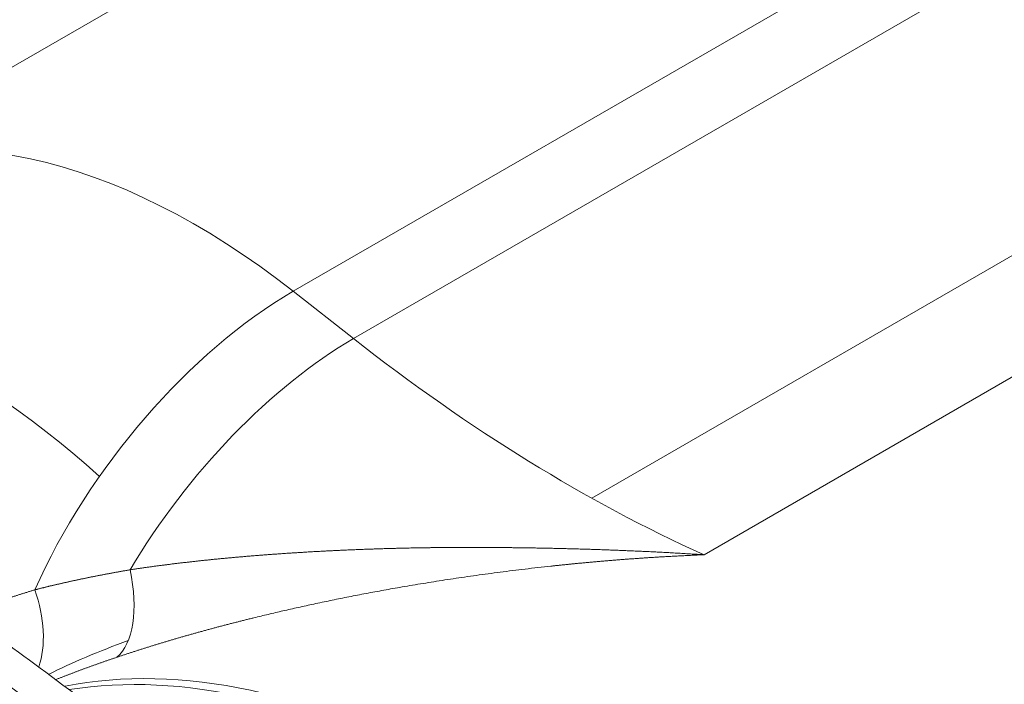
# Model space of a CAD drawing. Header units: millimetres. Extents: x 19214 to 26510, y -7957 to -532.
# Tile 104 of 150: x 26394 to 26408, y -7551 to -7542. Entities that reach past the tile are written whole.
import ezdxf

# ---------------------------------------------------------------- set-up
doc = ezdxf.new("R2010")
doc.units = ezdxf.units.MM
doc.header["$LTSCALE"] = 0.3175
doc.layers.add('1轮廓实线层', color=7, linetype='Continuous', lineweight=18)

# ---------------------------------------------------------------- blocks, each defined once
blk = doc.blocks.new('坐标系')
at = {"layer": '1轮廓实线层'}
for p, q in [((42528.1301, -35937.1221), (42522.1638, -35940.5667)), ((42532.0833, -35937.9721), (42526.1171, -35941.4167)), ((42526.6067, -35941.8007), (42532.5729, -35938.3561)), ((42528.5387, -35943.0943), (42534.5049, -35939.6497)), ((42535.4146, -35940.1078), (42529.4484, -35943.5524)), ((42526.1171, -35941.4167), (42526.6067, -35941.8007))]:
    blk.add_line(p, q, dxfattribs=at)
for centre, major_axis, ratio, start_param, end_param in [((42525.3279, -35946.047), (-3.1641, 5.4803), 0.57735, 5.320501, 6.283178), ((42523.3392, -35947.1952), (-3.1641, 5.4803), 0.57735, 5.224553, 6.014887), ((42525.7663, -35943.4746), (1.7356, 2.2131), 0.46648, 0.859629, 2.075599), ((42526.256, -35943.8586), (1.7356, 2.2131), 0.46648, 0.859629, 1.843134), ((42528.3604, -35931.5112), (7.0312, -12.1785), 0.57735, 5.320501, 5.607423), ((42524.3565, -35943.6188), (-0.2636, 0.8015), 0.485433, 3.326409, 4.485831), ((42523.5004, -35943.9448), (-0.3432, 0.7708), 0.624143, 3.734824, 4.577416), ((42527.5376, -35952.1305), (-4.1484, 7.1853), 0.57735, 5.518513, 6.08882), ((42527.4552, -35952.1781), (-4.1484, 7.1853), 0.57735, 5.517098, 6.065502)]:
    blk.add_ellipse(centre, major_axis=major_axis, ratio=ratio, start_param=start_param, end_param=end_param, dxfattribs=at)
for points, knots in [([(42525.4058, -35947.6695), (42523.5253, -35946.2857), (42519.7503, -35943.4971), (42514.0677, -35939.2284), (42509.336, -35935.5813), (42505.566, -35932.6005), (42503.6886, -35931.0872), (42502.7523, -35930.3248)], [0, 0, 0, 0, 0.25, 0.5, 0.75, 0.875, 1, 1, 1, 1]), ([(42525.4006, -35947.6912), (42525.3724, -35947.6705), (42525.3089, -35947.6237), (42525.1894, -35947.5358), (42524.9768, -35947.3793), (42524.6754, -35947.1573), (42524.3134, -35946.8906), (42523.8316, -35946.5353), (42523.2305, -35946.0917), (42522.2711, -35945.3826), (42521.0757, -35944.497), (42519.6468, -35943.4345), (42518.2226, -35942.371), (42516.3293, -35940.9504), (42513.9721, -35939.1673), (42511.1555, -35937.0094), (42507.4126, -35934.0986), (42504.6152, -35931.8678), (42502.7464, -35930.3459)], [0, 0, 0, 0, 0.003906, 0.007813, 0.015625, 0.03125, 0.046875, 0.0625, 0.09375, 0.125, 0.1875, 0.25, 0.3125, 0.375, 0.5, 0.625, 0.75, 1, 1, 1, 1]), ([(42502.3487, -35930.5755), (42504.2175, -35932.0974), (42507.0148, -35934.3283), (42510.7578, -35937.239), (42513.5743, -35939.397), (42515.9316, -35941.18), (42517.8248, -35942.6006), (42519.249, -35943.6641), (42520.678, -35944.7267), (42521.8733, -35945.6122), (42522.8328, -35946.3213), (42523.4339, -35946.765), (42523.9156, -35947.1202), (42524.2777, -35947.387), (42524.5791, -35947.609), (42524.7916, -35947.7654), (42524.9111, -35947.8534), (42524.9747, -35947.9001), (42525.0029, -35947.9209)], [0, 0, 0, 0, 0.25, 0.375, 0.5, 0.625, 0.6875, 0.75, 0.8125, 0.875, 0.90625, 0.9375, 0.953125, 0.96875, 0.984375, 0.992187, 0.996094, 1, 1, 1, 1]), ([(42526.782, -35946.8042), (42526.4537, -35946.5625), (42526.1253, -35946.3207), (42524.4836, -35945.1108), (42523.1706, -35944.1401), (42521.1526, -35942.6399), (42520.4472, -35942.1139), (42519.7419, -35941.5863)], [0, 0, 0, 0, 0.139842, 0.139842, 0.699213, 0.699213, 1, 1, 1, 1]), ([(42527.1573, -35946.7525), (42526.6377, -35946.3701), (42525.622, -35945.6218), (42524.1343, -35944.5229), (42522.7177, -35943.473), (42521.4235, -35942.5105), (42520.6016, -35941.8967), (42520.2282, -35941.6174)], [0, 0, 0, 0, 0.224923, 0.439602, 0.64404, 0.838241, 1, 1, 1, 1]), ([(42524.7948, -35943.6742), (42524.7993, -35943.6735), (42524.8084, -35943.6721), (42524.8221, -35943.67), (42524.8358, -35943.668), (42524.8495, -35943.6659), (42524.8633, -35943.6639), (42524.8772, -35943.6619), (42524.8911, -35943.6598), (42524.9051, -35943.6578), (42524.9191, -35943.6558), (42524.9332, -35943.6539), (42524.9474, -35943.6519), (42524.9616, -35943.6499), (42524.9758, -35943.648), (42524.9901, -35943.646), (42525.0045, -35943.6441), (42525.0189, -35943.6422), (42525.0334, -35943.6403), (42525.048, -35943.6384), (42525.0626, -35943.6365), (42525.0772, -35943.6346), (42525.0919, -35943.6327), (42525.1067, -35943.6309), (42525.1215, -35943.629), (42525.1364, -35943.6272), (42525.1513, -35943.6253), (42525.1663, -35943.6235), (42525.1813, -35943.6217), (42525.1964, -35943.6199), (42525.2116, -35943.6181), (42525.2268, -35943.6163), (42525.242, -35943.6146), (42525.2573, -35943.6128), (42525.2727, -35943.611), (42525.2881, -35943.6093), (42525.3036, -35943.6076), (42525.3191, -35943.6059), (42525.3347, -35943.6042), (42525.3504, -35943.6025), (42525.3661, -35943.6008), (42525.3818, -35943.5991), (42525.3976, -35943.5974), (42525.4135, -35943.5958), (42525.4294, -35943.5941), (42525.4454, -35943.5925), (42525.4614, -35943.5909), (42525.4775, -35943.5893), (42525.4936, -35943.5877), (42525.5098, -35943.5861), (42525.526, -35943.5845), (42525.5423, -35943.5829), (42525.5587, -35943.5814), (42525.5751, -35943.5798), (42525.5915, -35943.5783), (42525.6081, -35943.5768), (42525.6246, -35943.5753), (42525.6412, -35943.5738), (42525.6579, -35943.5723), (42525.6746, -35943.5708), (42525.6914, -35943.5693), (42525.7083, -35943.5679), (42525.7252, -35943.5664), (42525.7421, -35943.565), (42525.7591, -35943.5636), (42525.7761, -35943.5622), (42525.7932, -35943.5608), (42525.8104, -35943.5594), (42525.8276, -35943.558), (42525.8449, -35943.5567), (42525.8622, -35943.5553), (42525.8796, -35943.554), (42525.897, -35943.5527), (42525.9144, -35943.5514), (42525.932, -35943.5501), (42525.9496, -35943.5488), (42525.9672, -35943.5475), (42525.9849, -35943.5462), (42526.0026, -35943.545), (42526.0204, -35943.5437), (42526.0383, -35943.5425), (42526.0562, -35943.5413), (42526.0741, -35943.5401), (42526.0921, -35943.5389), (42526.1102, -35943.5377), (42526.1283, -35943.5366), (42526.1464, -35943.5354), (42526.1646, -35943.5343), (42526.1829, -35943.5332), (42526.2012, -35943.5321), (42526.2196, -35943.531), (42526.238, -35943.5299), (42526.2565, -35943.5288), (42526.275, -35943.5277), (42526.2936, -35943.5267), (42526.3122, -35943.5257), (42526.3309, -35943.5247), (42526.3496, -35943.5237), (42526.3684, -35943.5227), (42526.3873, -35943.5217), (42526.4061, -35943.5207), (42526.4251, -35943.5198), (42526.4441, -35943.5189), (42526.4631, -35943.5179), (42526.4822, -35943.517), (42526.5014, -35943.5162), (42526.5206, -35943.5153), (42526.5398, -35943.5144), (42526.5591, -35943.5136), (42526.5785, -35943.5128), (42526.5979, -35943.5119), (42526.6173, -35943.5111), (42526.6368, -35943.5104), (42526.6564, -35943.5096), (42526.676, -35943.5088), (42526.6956, -35943.5081), (42526.7154, -35943.5074), (42526.7351, -35943.5067), (42526.7549, -35943.506), (42526.7748, -35943.5053), (42526.7947, -35943.5047), (42526.8147, -35943.504), (42526.8347, -35943.5034), (42526.8547, -35943.5028), (42526.8749, -35943.5022), (42526.895, -35943.5016), (42526.9152, -35943.501), (42526.9355, -35943.5005), (42526.9558, -35943.5), (42526.9762, -35943.4995), (42526.9966, -35943.499), (42527.0171, -35943.4985), (42527.0376, -35943.498), (42527.0602, -35943.4976), (42527.0852, -35943.4971), (42527.1125, -35943.4965), (42527.1403, -35943.4961), (42527.1687, -35943.4956), (42527.1975, -35943.4952), (42527.2269, -35943.4948), (42527.2567, -35943.4945), (42527.2871, -35943.4941), (42527.3179, -35943.4939), (42527.3492, -35943.4936), (42527.3811, -35943.4934), (42527.4135, -35943.4932), (42527.4463, -35943.4931), (42527.4797, -35943.493), (42527.5135, -35943.4929), (42527.5479, -35943.4929), (42527.5828, -35943.4929), (42527.6181, -35943.493), (42527.654, -35943.4931), (42527.6904, -35943.4932), (42527.7273, -35943.4934), (42527.7647, -35943.4937), (42527.8026, -35943.4939), (42527.841, -35943.4943), (42527.8799, -35943.4947), (42527.9193, -35943.4951), (42527.9592, -35943.4956), (42527.9997, -35943.4962), (42528.0406, -35943.4968), (42528.082, -35943.4975), (42528.124, -35943.4982), (42528.1664, -35943.499), (42528.2094, -35943.4999), (42528.2529, -35943.5008), (42528.2968, -35943.5019), (42528.3413, -35943.5029), (42528.3863, -35943.5041), (42528.4318, -35943.5054), (42528.4778, -35943.5067), (42528.5243, -35943.5081), (42528.5714, -35943.5096), (42528.6189, -35943.5112), (42528.6669, -35943.5129), (42528.7155, -35943.5147), (42528.7645, -35943.5166), (42528.8141, -35943.5186), (42528.8642, -35943.5208), (42528.9148, -35943.523), (42528.9659, -35943.5253), (42529.0175, -35943.5278), (42529.0696, -35943.5304), (42529.1222, -35943.5331), (42529.1753, -35943.536), (42529.2289, -35943.539), (42529.2831, -35943.5421), (42529.3377, -35943.5454), (42529.3929, -35943.5488), (42529.4298, -35943.5512), (42529.4484, -35943.5524)], [0, 0, 0, 0, 0.003198, 0.006405, 0.009621, 0.012846, 0.01608, 0.019323, 0.022575, 0.025836, 0.029106, 0.032385, 0.035673, 0.03897, 0.042276, 0.045591, 0.048915, 0.052248, 0.05559, 0.05894, 0.0623, 0.065669, 0.069047, 0.072434, 0.07583, 0.079235, 0.082648, 0.086071, 0.089503, 0.092944, 0.096393, 0.099852, 0.103319, 0.106796, 0.110282, 0.113776, 0.117279, 0.120792, 0.124313, 0.127844, 0.131383, 0.134931, 0.138488, 0.142054, 0.145629, 0.149213, 0.152806, 0.156408, 0.160019, 0.163639, 0.167268, 0.170905, 0.174552, 0.178207, 0.181872, 0.185545, 0.189228, 0.192919, 0.196619, 0.200328, 0.204046, 0.207773, 0.211509, 0.215254, 0.219007, 0.22277, 0.226542, 0.230322, 0.234112, 0.23791, 0.241717, 0.245533, 0.249358, 0.253192, 0.257035, 0.260887, 0.264747, 0.268617, 0.272496, 0.276383, 0.280279, 0.284185, 0.288099, 0.292022, 0.295954, 0.299895, 0.303844, 0.307803, 0.311771, 0.315747, 0.319733, 0.323727, 0.32773, 0.331742, 0.335763, 0.339793, 0.343832, 0.34788, 0.351937, 0.356003, 0.360077, 0.364161, 0.368253, 0.372354, 0.376465, 0.380584, 0.384712, 0.388849, 0.392995, 0.39715, 0.401313, 0.405486, 0.409668, 0.413859, 0.418058, 0.422267, 0.426484, 0.43071, 0.434946, 0.43919, 0.443443, 0.447706, 0.451977, 0.456257, 0.460546, 0.464844, 0.469151, 0.473467, 0.477792, 0.482126, 0.486469, 0.490821, 0.495182, 0.499552, 0.505253, 0.511057, 0.516964, 0.522975, 0.52909, 0.535308, 0.541629, 0.548053, 0.554581, 0.561212, 0.567946, 0.574782, 0.581722, 0.588765, 0.59591, 0.603158, 0.610508, 0.617962, 0.625517, 0.633176, 0.640936, 0.648799, 0.656765, 0.664832, 0.673002, 0.681274, 0.689649, 0.698125, 0.706704, 0.715385, 0.724167, 0.733052, 0.742039, 0.751129, 0.76032, 0.769613, 0.779009, 0.788506, 0.798106, 0.807808, 0.817612, 0.827519, 0.837528, 0.847639, 0.857852, 0.868169, 0.878588, 0.889109, 0.899734, 0.910461, 0.921291, 0.932225, 0.943262, 0.954402, 0.965646, 0.976993, 0.988445, 1, 1, 1, 1]), ([(42529.4484, -35943.5524), (42529.4409, -35943.5527), (42529.426, -35943.5533), (42529.4037, -35943.5542), (42529.3816, -35943.5552), (42529.3596, -35943.5562), (42529.3378, -35943.5571), (42529.3162, -35943.5581), (42529.2947, -35943.5592), (42529.2734, -35943.5602), (42529.2522, -35943.5613), (42529.2312, -35943.5624), (42529.2104, -35943.5634), (42529.1897, -35943.5646), (42529.1692, -35943.5657), (42529.1488, -35943.5668), (42529.1286, -35943.568), (42529.1086, -35943.5691), (42529.0887, -35943.5703), (42529.069, -35943.5715), (42529.0494, -35943.5727), (42529.03, -35943.5739), (42529.0108, -35943.5752), (42528.9917, -35943.5764), (42528.9727, -35943.5776), (42528.954, -35943.5789), (42528.9354, -35943.5802), (42528.9169, -35943.5814), (42528.8986, -35943.5827), (42528.8805, -35943.584), (42528.8625, -35943.5853), (42528.8447, -35943.5866), (42528.827, -35943.5879), (42528.8095, -35943.5892), (42528.7922, -35943.5905), (42528.775, -35943.5918), (42528.758, -35943.5932), (42528.7411, -35943.5945), (42528.7244, -35943.5958), (42528.7079, -35943.5972), (42528.6915, -35943.5985), (42528.6753, -35943.5998), (42528.6592, -35943.6012), (42528.6433, -35943.6025), (42528.6276, -35943.6039), (42528.612, -35943.6052), (42528.5965, -35943.6065), (42528.5812, -35943.6079), (42528.5661, -35943.6092), (42528.5512, -35943.6106), (42528.5364, -35943.6119), (42528.5217, -35943.6132), (42528.5072, -35943.6145), (42528.4929, -35943.6159), (42528.4787, -35943.6172), (42528.4647, -35943.6185), (42528.4509, -35943.6198), (42528.4372, -35943.6211), (42528.4236, -35943.6224), (42528.4103, -35943.6237), (42528.397, -35943.625), (42528.384, -35943.6263), (42528.3711, -35943.6276), (42528.3583, -35943.6289), (42528.3457, -35943.6301), (42528.3333, -35943.6314), (42528.321, -35943.6326), (42528.3089, -35943.6339), (42528.2969, -35943.6351), (42528.2851, -35943.6363), (42528.2734, -35943.6376), (42528.262, -35943.6388), (42528.2506, -35943.64), (42528.2394, -35943.6411), (42528.2284, -35943.6423), (42528.2176, -35943.6435), (42528.1752, -35943.648), (42528.1018, -35943.6561), (42527.9982, -35943.6682), (42527.8964, -35943.6805), (42527.7965, -35943.6932), (42527.6984, -35943.7061), (42527.6022, -35943.7193), (42527.5079, -35943.7327), (42527.4155, -35943.7464), (42527.3249, -35943.7602), (42527.2361, -35943.7741), (42527.1493, -35943.7882), (42527.0642, -35943.8024), (42526.9591, -35943.8204), (42526.8347, -35943.8425), (42526.6918, -35943.8691), (42526.5528, -35943.8961), (42526.4176, -35943.9234), (42526.2863, -35943.9511), (42526.1589, -35943.9789), (42526.0353, -35944.0068), (42525.9156, -35944.0348), (42525.827, -35944.0562), (42525.7682, -35944.0707), (42525.7377, -35944.0783), (42525.7074, -35944.0859), (42525.6773, -35944.0935), (42525.6472, -35944.1011), (42525.6174, -35944.1088), (42525.5876, -35944.1165), (42525.558, -35944.1242), (42525.5286, -35944.132), (42525.4993, -35944.1397), (42525.4701, -35944.1475), (42525.4411, -35944.1553), (42525.4122, -35944.1632), (42525.3835, -35944.171), (42525.3549, -35944.1789), (42525.3265, -35944.1868), (42525.2982, -35944.1948), (42525.27, -35944.2027), (42525.242, -35944.2107), (42525.2141, -35944.2187), (42525.1864, -35944.2268), (42525.1588, -35944.2348), (42525.1314, -35944.2429), (42525.1041, -35944.251), (42525.077, -35944.2591), (42525.0499, -35944.2672), (42525.0231, -35944.2754), (42524.9964, -35944.2836), (42524.9698, -35944.2917), (42524.9434, -35944.3), (42524.9171, -35944.3082), (42524.891, -35944.3164), (42524.865, -35944.3247), (42524.8391, -35944.333), (42524.8134, -35944.3413), (42524.7879, -35944.3497), (42524.7625, -35944.358), (42524.7372, -35944.3664), (42524.7121, -35944.3747), (42524.6954, -35944.3804), (42524.6871, -35944.3832)], [0, 0, 0, 0, 0.004497, 0.008962, 0.013395, 0.017797, 0.022168, 0.026507, 0.030815, 0.035091, 0.039336, 0.043549, 0.047731, 0.051882, 0.056001, 0.060088, 0.064144, 0.068169, 0.072162, 0.076124, 0.080054, 0.083953, 0.08782, 0.091656, 0.095461, 0.099234, 0.102975, 0.106685, 0.110364, 0.114011, 0.117627, 0.121211, 0.124763, 0.128285, 0.131775, 0.135233, 0.13866, 0.142055, 0.145419, 0.148752, 0.152053, 0.155323, 0.158561, 0.161768, 0.164943, 0.168087, 0.171199, 0.17428, 0.17733, 0.180348, 0.183334, 0.186289, 0.189213, 0.192105, 0.194966, 0.197795, 0.200593, 0.203359, 0.206094, 0.208797, 0.211469, 0.21411, 0.216719, 0.219297, 0.221843, 0.224358, 0.226841, 0.229293, 0.231713, 0.234102, 0.236459, 0.238785, 0.24108, 0.243343, 0.245575, 0.247775, 0.249944, 0.271331, 0.292369, 0.313058, 0.333398, 0.35339, 0.373032, 0.392326, 0.411272, 0.42987, 0.44812, 0.466022, 0.483577, 0.500785, 0.531243, 0.56101, 0.590087, 0.618476, 0.646179, 0.673199, 0.699537, 0.725196, 0.750179, 0.756797, 0.763396, 0.769975, 0.776534, 0.783073, 0.789593, 0.796093, 0.802574, 0.809034, 0.815476, 0.821898, 0.828301, 0.834685, 0.841049, 0.847394, 0.85372, 0.860027, 0.866316, 0.872585, 0.878835, 0.885067, 0.89128, 0.897475, 0.90365, 0.909808, 0.915947, 0.922068, 0.92817, 0.934254, 0.94032, 0.946368, 0.952398, 0.95841, 0.964405, 0.970381, 0.97634, 0.982281, 0.988205, 0.994111, 1, 1, 1, 1]), ([(42524.0233, -35943.8363), (42524.0265, -35943.8355), (42524.0329, -35943.8339), (42524.0425, -35943.8314), (42524.0522, -35943.8289), (42524.062, -35943.8265), (42524.0718, -35943.824), (42524.0817, -35943.8216), (42524.0916, -35943.8191), (42524.1016, -35943.8166), (42524.1117, -35943.8142), (42524.1218, -35943.8117), (42524.132, -35943.8092), (42524.1423, -35943.8067), (42524.1526, -35943.8043), (42524.163, -35943.8018), (42524.1734, -35943.7993), (42524.184, -35943.7968), (42524.1945, -35943.7944), (42524.2052, -35943.7919), (42524.2159, -35943.7894), (42524.2267, -35943.7869), (42524.2375, -35943.7845), (42524.2484, -35943.782), (42524.2594, -35943.7795), (42524.2704, -35943.777), (42524.2815, -35943.7746), (42524.2927, -35943.7721), (42524.3039, -35943.7696), (42524.3152, -35943.7671), (42524.3266, -35943.7647), (42524.338, -35943.7622), (42524.3495, -35943.7597), (42524.3611, -35943.7572), (42524.3727, -35943.7548), (42524.3844, -35943.7523), (42524.3962, -35943.7498), (42524.408, -35943.7473), (42524.4199, -35943.7449), (42524.4319, -35943.7424), (42524.4439, -35943.7399), (42524.456, -35943.7375), (42524.4682, -35943.735), (42524.4805, -35943.7325), (42524.4928, -35943.7301), (42524.5051, -35943.7276), (42524.5176, -35943.7251), (42524.5301, -35943.7227), (42524.5427, -35943.7202), (42524.5553, -35943.7178), (42524.568, -35943.7153), (42524.5808, -35943.7129), (42524.5937, -35943.7104), (42524.6066, -35943.708), (42524.6196, -35943.7056), (42524.6327, -35943.7031), (42524.6458, -35943.7007), (42524.659, -35943.6983), (42524.6723, -35943.6958), (42524.6856, -35943.6934), (42524.699, -35943.691), (42524.7125, -35943.6886), (42524.726, -35943.6861), (42524.7397, -35943.6837), (42524.7533, -35943.6813), (42524.7671, -35943.6789), (42524.7809, -35943.6765), (42524.7902, -35943.6749), (42524.7948, -35943.6742)], [0, 0, 0, 0, 0.013263, 0.026584, 0.039963, 0.053399, 0.066894, 0.080446, 0.094056, 0.107725, 0.121451, 0.135235, 0.149077, 0.162977, 0.176936, 0.190952, 0.205026, 0.219158, 0.233349, 0.247597, 0.261903, 0.276268, 0.29069, 0.305171, 0.31971, 0.334307, 0.348962, 0.363675, 0.378447, 0.393276, 0.408164, 0.42311, 0.438114, 0.453177, 0.468297, 0.483476, 0.498713, 0.514008, 0.529362, 0.544774, 0.560244, 0.575772, 0.591359, 0.607004, 0.622708, 0.638469, 0.654289, 0.670168, 0.686105, 0.7021, 0.718153, 0.734265, 0.750435, 0.766664, 0.782951, 0.799296, 0.8157, 0.832162, 0.848683, 0.865262, 0.8819, 0.898596, 0.91535, 0.932163, 0.949035, 0.965965, 0.982953, 1, 1, 1, 1]), ([(42523.4648, -35944.0287), (42523.4659, -35944.0283), (42523.4703, -35944.0265), (42523.4778, -35944.0236), (42523.4873, -35944.0198), (42523.4969, -35944.0161), (42523.5065, -35944.0123), (42523.5162, -35944.0086), (42523.526, -35944.0048), (42523.5358, -35944.0011), (42523.5457, -35943.9973), (42523.5556, -35943.9936), (42523.5655, -35943.9898), (42523.5756, -35943.9861), (42523.5857, -35943.9823), (42523.5958, -35943.9786), (42523.606, -35943.9748), (42523.6162, -35943.9711), (42523.6265, -35943.9673), (42523.6369, -35943.9636), (42523.6473, -35943.9598), (42523.6578, -35943.9561), (42523.6683, -35943.9523), (42523.6789, -35943.9486), (42523.6895, -35943.9448), (42523.7002, -35943.9411), (42523.711, -35943.9373), (42523.7218, -35943.9336), (42523.7326, -35943.9298), (42523.7436, -35943.9261), (42523.7545, -35943.9223), (42523.7656, -35943.9186), (42523.7767, -35943.9149), (42523.7878, -35943.9111), (42523.7991, -35943.9074), (42523.8103, -35943.9036), (42523.8217, -35943.8999), (42523.833, -35943.8961), (42523.8445, -35943.8924), (42523.856, -35943.8887), (42523.8676, -35943.8849), (42523.8792, -35943.8812), (42523.8909, -35943.8774), (42523.9026, -35943.8737), (42523.9144, -35943.87), (42523.9263, -35943.8662), (42523.9382, -35943.8625), (42523.9502, -35943.8587), (42523.9622, -35943.855), (42523.9743, -35943.8513), (42523.9865, -35943.8475), (42523.9987, -35943.8438), (42524.011, -35943.8401), (42524.0192, -35943.8376), (42524.0233, -35943.8363)], [0, 0, 0, 0, 0.006916, 0.025624, 0.044362, 0.063131, 0.081931, 0.100762, 0.119624, 0.138517, 0.15744, 0.176394, 0.195379, 0.214395, 0.233442, 0.252519, 0.271627, 0.290766, 0.309935, 0.329135, 0.348366, 0.367628, 0.38692, 0.406242, 0.425596, 0.444979, 0.464394, 0.483839, 0.503314, 0.52282, 0.542356, 0.561922, 0.581519, 0.601146, 0.620804, 0.640492, 0.66021, 0.679958, 0.699736, 0.719544, 0.739383, 0.759251, 0.77915, 0.799078, 0.819037, 0.839025, 0.859043, 0.879091, 0.899168, 0.919275, 0.939412, 0.959579, 0.979775, 1, 1, 1, 1]), ([(42524.6871, -35944.3832), (42524.6832, -35944.3845), (42524.6753, -35944.3871), (42524.6635, -35944.3911), (42524.6518, -35944.3951), (42524.6401, -35944.3991), (42524.6284, -35944.4031), (42524.6168, -35944.4071), (42524.6052, -35944.4111), (42524.5936, -35944.4152), (42524.582, -35944.4192), (42524.5705, -35944.4232), (42524.559, -35944.4272), (42524.5476, -35944.4313), (42524.5361, -35944.4353), (42524.5247, -35944.4393), (42524.5133, -35944.4434), (42524.502, -35944.4474), (42524.4907, -35944.4515), (42524.4794, -35944.4555), (42524.4681, -35944.4596), (42524.4569, -35944.4637), (42524.4457, -35944.4677), (42524.4345, -35944.4718), (42524.4234, -35944.4759), (42524.4123, -35944.48), (42524.4012, -35944.484), (42524.3901, -35944.4881), (42524.3791, -35944.4922), (42524.3681, -35944.4963), (42524.3571, -35944.5004), (42524.3462, -35944.5045), (42524.3353, -35944.5086), (42524.3244, -35944.5128), (42524.3136, -35944.5169), (42524.3027, -35944.521), (42524.2919, -35944.5251), (42524.2812, -35944.5292), (42524.2705, -35944.5334), (42524.2598, -35944.5375), (42524.2491, -35944.5417), (42524.2385, -35944.5458), (42524.2278, -35944.55), (42524.2173, -35944.5541), (42524.2067, -35944.5583), (42524.1978, -35944.5618), (42524.1924, -35944.564), (42524.1905, -35944.5647)], [0, 0, 0, 0, 0.02289, 0.045758, 0.068605, 0.09143, 0.114234, 0.137017, 0.159779, 0.182519, 0.205239, 0.227938, 0.250616, 0.273274, 0.295911, 0.318528, 0.341124, 0.3637, 0.386256, 0.408793, 0.431309, 0.453805, 0.476282, 0.498739, 0.521177, 0.543595, 0.565994, 0.588374, 0.610735, 0.633077, 0.6554, 0.677704, 0.69999, 0.722257, 0.744506, 0.766736, 0.788948, 0.811142, 0.833318, 0.855476, 0.877617, 0.899739, 0.921845, 0.943932, 0.966003, 0.988056, 1, 1, 1, 1])]:
    blk.add_open_spline(points, degree=3, knots=knots, dxfattribs=at)
blk.add_open_spline([(42524.7797, -35944.2481), (42524.5415, -35944.3342), (42524.3248, -35944.4254), (42524.134, -35944.5219)], degree=3, dxfattribs=at)

msp = doc.modelspace()

# ---------------------------------------------------------------- block references
at = {"lineweight": 13, "xscale": 1.8, "yscale": 1.8, "zscale": 1.8}
msp.add_blockref('坐标系', (-50148.901, 57148.966), dxfattribs=at)

doc.saveas('drawing.dxf')
